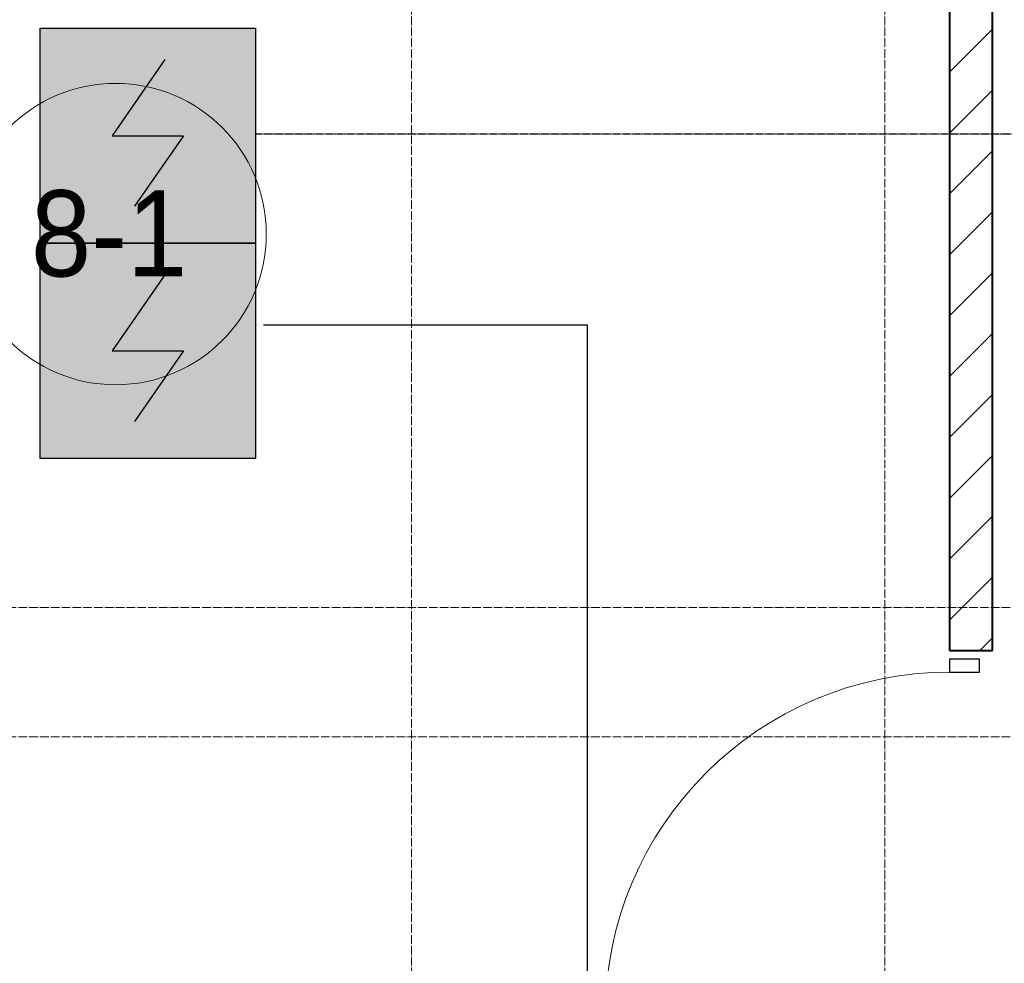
# Model space of a CAD drawing. Header units: millimetres. Extents: x -816133 to 919604, y 87941 to 147341.
# Tile 92 of 256: x -36462 to -34174, y 134348 to 136540. Entities that reach past the tile are written whole.
import ezdxf

# ---------------------------------------------------------------- set-up
doc = ezdxf.new("R2010")
doc.units = ezdxf.units.MM
for name, pattern in [('-D1-02х01', [3, 2, -1]), ('ADSK_Линия сетки', [25, 20, -2.5, 0, -2.5]), ('Линия сетки', [25, 20, -2.5, 0, -2.5])]:
    doc.linetypes.add(name, pattern=pattern)
for name, color, linetype, lineweight in [('A-010-A_ROOM', 7, 'Continuous', 20), ('A-200-M_WALL_INT', 7, 'Continuous', 18), ('A-200-M_WALL_PAT', 7, 'Continuous', 40), ('A-325-M_DOOR', 7, 'Continuous', 18), ('Z-030-M_GRID', 7, 'Continuous', 9), ('СОУЭ', 1, 'Continuous', 30), ('СС-011-ПОЖ-СИГНАЛИЗАЦИЯ', 1, 'Continuous', 30)]:
    doc.layers.add(name, color=color, linetype=linetype, lineweight=lineweight)
doc.layers.add('EI_HATCH_GALV', color=7, linetype='Continuous')
doc.styles.add('Arial_2', font='arial.ttf', dxfattribs={"width": 0.9, "height": 400})

# ---------------------------------------------------------------- blocks, each defined once
blk = doc.blocks.new('10эт')
at = {"layer": 'A-010-A_ROOM', "color": 9}
blk.add_circle((324064.6, 134918.7), 350, dxfattribs=at)
at = {"layer": 'A-200-M_WALL_INT', "color": 9, "lineweight": 40}
for p, q in [((326001.7, 136451.1), (326001.7, 133951.1)), ((326101.7, 133951.1), (326101.7, 136451.1)), ((326001.7, 133951.1), (326101.7, 133951.1))]:
    blk.add_line(p, q, dxfattribs=at)
at = {"layer": 'A-200-M_WALL_PAT', "color": 9, "linetype": 'Continuous', "lineweight": 9}
for p, q in [((326001.7, 135294.8), (326101.7, 135394.8)), ((326001.7, 135153.4), (326101.7, 135253.4)), ((326001.7, 135011.9), (326101.7, 135111.9)), ((326001.7, 134870.5), (326101.7, 134970.5)), ((326001.7, 134729.1), (326101.7, 134829.1)), ((326001.7, 134587.7), (326101.7, 134687.7)), ((326001.7, 134446.3), (326101.7, 134546.3)), ((326001.7, 134304.8), (326101.7, 134404.8)), ((326001.7, 134163.4), (326101.7, 134263.4)), ((326001.7, 134022), (326101.7, 134122)), ((326072.2, 133951.1), (326101.7, 133980.6))]:
    blk.add_line(p, q, dxfattribs=at)
at = {"layer": 'A-325-M_DOOR', "color": 9, "lineweight": 30}
for p, q in [((326071.7, 133931.1), (326001.7, 133931.1)), ((326001.7, 133931.1), (326001.7, 133901.1)), ((326071.7, 133901.1), (326071.7, 133931.1)), ((326001.7, 133901.1), (326071.7, 133901.1))]:
    blk.add_line(p, q, dxfattribs=at)
at = {"layer": 'A-325-M_DOOR', "color": 9, "lineweight": 9}
blk.add_arc((326001.7, 133101.1), 800, 90, 180, dxfattribs=at)
at = {"layer": 'Z-030-M_GRID', "color": 9, "linetype": 'Линия сетки'}
for p, q in [((324751.7, 116076.8), (324751.7, 137026.1)), ((325851.7, 116076.8), (325851.7, 137026.1))]:
    blk.add_line(p, q, dxfattribs=at)
at = {"layer": 'Z-030-M_GRID', "color": 9, "linetype": 'ADSK_Линия сетки'}
for p, q in [((358421.7, 134051.1), (309708.4, 134051.1)), ((358421.7, 133751.1), (308438.4, 133751.1))]:
    blk.add_line(p, q, dxfattribs=at)
at = {"layer": 'A-010-A_ROOM', "color": 9, "lineweight": 30, "style": 'Arial_2', "width": 0.9}
blk.add_text('8-1', height=200, dxfattribs=at).set_placement((323867.9, 134820.5))
blk = doc.blocks.new('ИП 212-64 прот.R3')
at = {"layer": 'EI_HATCH_GALV', "lineweight": 30, "true_color": 0xffffff}
h = blk.add_hatch(color=7, dxfattribs=at)
h.dxf.hatch_style = 1
h.paths.add_polyline_path([(-2.5, 2.5), (2.5, 2.5), (2.5, -2.5), (-2.5, -2.5)])
at = {"color": 1, "linetype": 'ByBlock', "lineweight": -2}
for p, q in [((0.397, 1.766), (-0.83, 0)), ((-0.83, 0), (0.829, 0)), ((0.829, 0), (-0.306, -1.637))]:
    blk.add_line(p, q, dxfattribs=at)
at = {"color": 1, "linetype": 'ByBlock', "lineweight": -2, "ltscale": 0.1}
blk.add_lwpolyline([(-2.5, 2.5), (2.5, 2.5), (2.5, -2.5), (-2.5, -2.5)], close=True, dxfattribs=at)

msp = doc.modelspace()

# ---------------------------------------------------------------- linework, layer by layer
at = {"layer": 'СС-011-ПОЖ-СИГНАЛИЗАЦИЯ', "linetype": '-D1-02х01'}
msp.add_line((-35912.3, 136274.8), (-32596.9, 136274.8), dxfattribs=at)
at = {"layer": 'СС-011-ПОЖ-СИГНАЛИЗАЦИЯ', "ltscale": 100}
msp.add_lwpolyline([(-35716.5, 130689.6), (-35716.5, 132319.4), (-35143, 132319.4), (-35143, 135829.7), (-35895.7, 135829.7)], dxfattribs=at)

# ---------------------------------------------------------------- block references
at = {"layer": 'СОУЭ', "color": 6, "xscale": 100, "yscale": 100, "zscale": 100}
for p in [(-36164.4, 136270.2), (-36164.4, 135770.2)]:
    msp.add_blockref('ИП 212-64 прот.R3', p, dxfattribs=at)
at = {"layer": 'СС-011-ПОЖ-СИГНАЛИЗАЦИЯ', "color": 9, "lineweight": 30}
msp.add_blockref('10эт', (-360303.7, 1122.9), dxfattribs=at)

doc.saveas('drawing.dxf')
